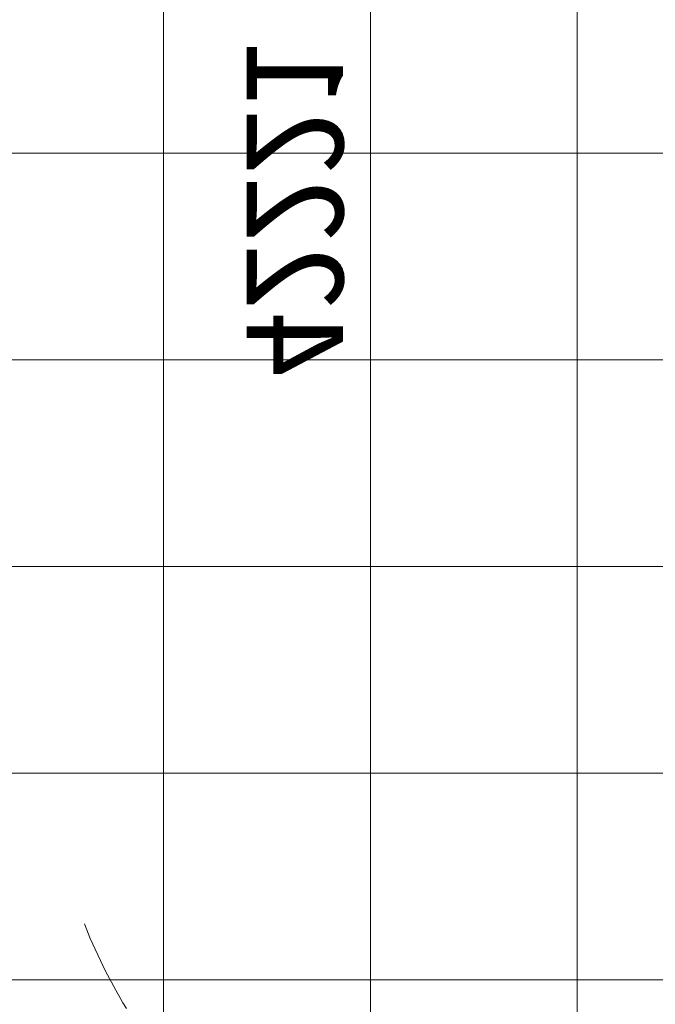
# Model space of a CAD drawing. Header units: feet. Extents: x 7493042 to 7493387, y 5986509 to 5986725.
# Tile 64 of 73: x 7493365.75 to 7493367.29, y 5986527.97 to 5986530.35. Entities that reach past the tile are written whole.
import ezdxf

# ---------------------------------------------------------------- set-up
doc = ezdxf.new("R2010")
doc.units = ezdxf.units.FT
doc.header["$MEASUREMENT"] = 0
doc.linetypes.add('ACAD_ISO03W100', pattern=[30, 12, -18])
for name, color, linetype, lineweight in [('_k_kreskowanie', 250, 'CONTINUOUS', 5), ('_k_widok', 7, 'CONTINUOUS', 18), ('_k_wymiar', 7, 'CONTINUOUS', 13)]:
    doc.layers.add(name, color=color, linetype=linetype, lineweight=lineweight)
doc.layers.add('_k_niewidoczna', color=72, linetype='CONTINUOUS', lineweight=9, plot=False)
doc.styles.add('GENERATED_STYLE_1', font='MS Gothic.ttf')

# ---------------------------------------------------------------- blocks, each defined once
blk = doc.blocks.new('3009EPZ')
at = {"layer": '_k_niewidoczna', "color": 1, "lineweight": 20, "insert": (-3.1656, -0.2128), "char_height": 0.24, "width": 11.634443, "attachment_point": 1, "line_spacing_factor": 1.55, "style": 'GENERATED_STYLE_1', "bg_fill": 2}
blk.add_mtext('\\A1;{\\f@MS Gothic|b0|i0|c238|p49;\\C256;\\P\\pi-0.24,l0.24,t0.24,1.2;^I^I3009EPZ\\P\\pi-0.96,l0.96,t0.96,1.2;^I}', dxfattribs=at)
blk = doc.blocks.new('42221')
at = {"layer": '_k_widok', "linetype": 'ACAD_ISO03W100', "ltscale": 0.02}
blk.add_lwpolyline([(-3.063, -1.5, -0.238954), (-4.2728, -0.8868), (-4.626, -0.8868, -0.414214), (-6.126, 0.6132), (-6.126, 1.7534, -0.414214), (-4.626, 3.2534), (-3.063, 3.2534, -0.238954), (-1.8533, 2.6402), (-1.5, 2.6402, -0.414214), (0, 1.1402), (0, 0, -0.414214), (-1.5, -1.5)], format="xyb", close=True, dxfattribs=at)
at = {"layer": '_k_niewidoczna', "color": 1, "lineweight": 20, "insert": (-3.5067, -0.1368), "char_height": 0.24, "width": 11.634443, "attachment_point": 1, "line_spacing_factor": 1.55, "style": 'GENERATED_STYLE_1', "bg_fill": 2}
blk.add_mtext('\\A1;{\\f@MS Gothic|b0|i0|c238|p49;\\C256;\\P\\pi-0.24,l0.24,t0.24,1.2;^I^I42221\\P\\pi-0.96,l0.96,t0.96,1.2;^I}', dxfattribs=at)
blk = doc.blocks.new('siatka_1')
at = {"layer": '_k_kreskowanie', "color": 250}
for p, q in [((7500229.4024, 5968339.5399), (7500229.4024, 5968351.7399)), ((7500229.9024, 5968339.5399), (7500229.9024, 5968351.7399)), ((7500230.4024, 5968339.5399), (7500230.4024, 5968351.7399)), ((7500230.9024, 5968339.5399), (7500230.9024, 5968351.7399)), ((7500231.4024, 5968339.5399), (7500231.4024, 5968351.7399)), ((7500226.2024, 5968347.2399), (7500236.4024, 5968347.2399)), ((7500226.2024, 5968346.7399), (7500236.4024, 5968346.7399)), ((7500226.2024, 5968346.2399), (7500236.4024, 5968346.2399))]:
    blk.add_line(p, q, dxfattribs=at)

msp = doc.modelspace()

# ---------------------------------------------------------------- block references
at = {"layer": '_k_wymiar'}
msp.add_blockref('3009EPZ', (7493365.7281, 5986529.8057), dxfattribs=at)

# ---------------------------------------------------------------- next in the draw order: block references
at = {"layer": '_k_wymiar', "xscale": -1, "rotation": 270}
msp.add_blockref('42221', (7493367.2999, 5986531.7924), dxfattribs=at)

# ---------------------------------------------------------------- next in the draw order: block references
at = {"layer": '_k_kreskowanie', "rotation": 270}
msp.add_blockref('siatka_1', (1525019.8623, 13486759.4321), dxfattribs=at)

doc.saveas('drawing.dxf')
